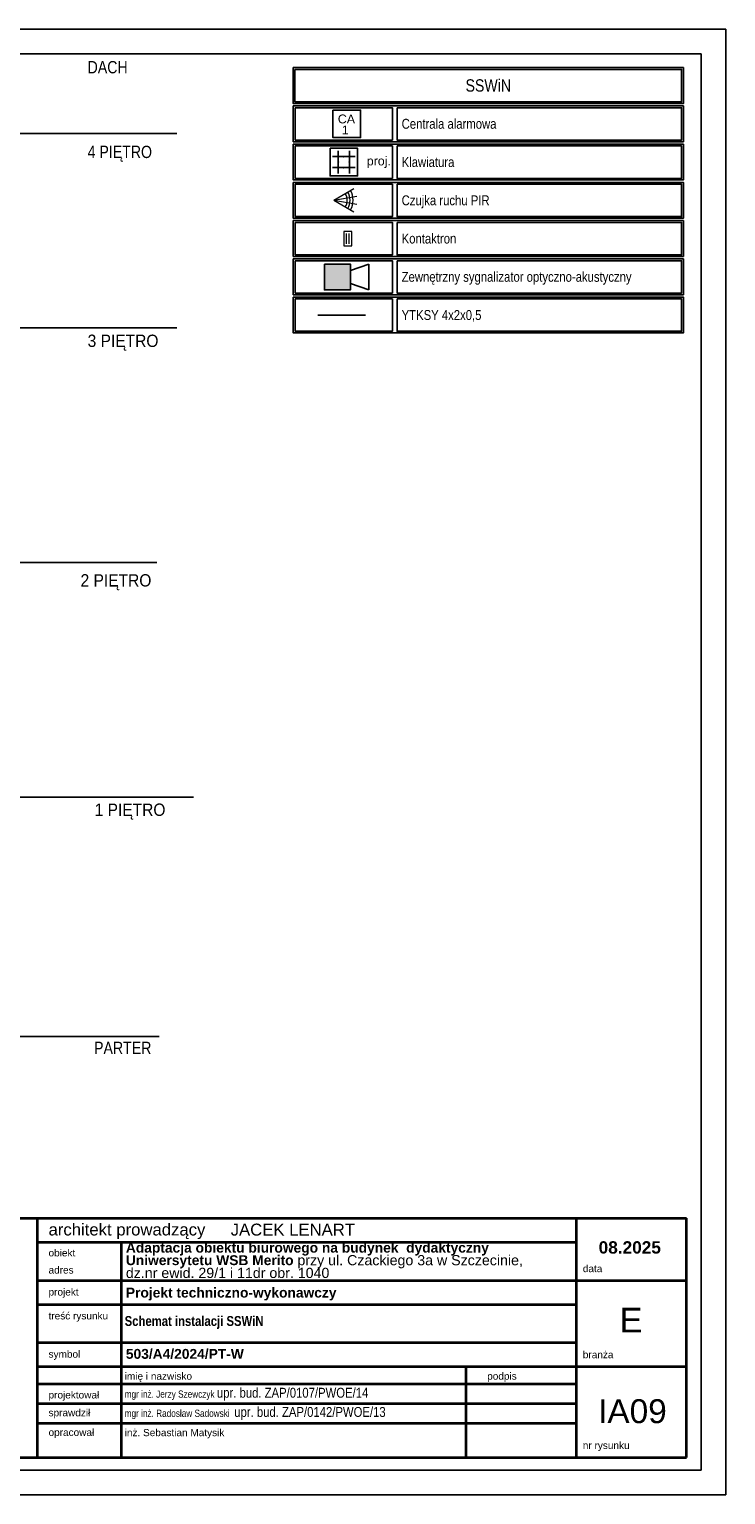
# Model space of a CAD drawing. Header units: millimetres. Extents: x 1248 to 141478, y 154 to 29888.
# Tile 4 of 8: x 29133 to 43248, y 188 to 29888. Entities that reach past the tile are written whole.
import ezdxf

# ---------------------------------------------------------------- set-up
doc = ezdxf.new("R2010")
doc.units = ezdxf.units.MM
doc.header["$XCLIPFRAME"] = 2
for name, color, linetype, lineweight in [('!!!SSWiN', 6, 'Continuous', 18), ('_k opis_Nr_Pióra__8', 7, 'Continuous', 9), ('arch tabela_Nr_Pióra__100', 7, 'Continuous', 20), ('CP_LINENORM', 251, 'Continuous', 25)]:
    doc.layers.add(name, color=color, linetype=linetype, lineweight=lineweight)
for name, color, linetype in [('ADT KD', 3, 'Continuous'), ('ADT SSWiN', 3, 'Continuous'), ('stokrotka opisy', 7, 'Continuous')]:
    doc.layers.add(name, color=color, linetype=linetype)
doc.styles.add('GENERATED_STYLE_1', font='ARIALN.TTF')
doc.styles.add('GENERATED_STYLE_6', font='ARIALN.TTF')
doc.styles.get("Standard").update_dxf_attribs({"font": 'arial.ttf'})
doc.styles.add('STYL_AUTOMATYCZNY_1', font='ARIALN.TTF')
doc.styles.add('STYL_AUTOMATYCZNY_2', font='ARIALN.TTF')
picture_1 = doc.add_image_def('image1.tif', size_in_pixel=(2126, 2126))

# ---------------------------------------------------------------- blocks, each defined once
blk = doc.blocks.new('Czujka_PIR+AM')
for q in [(82.3, 47.5), (93.6, 16.5), (82.3, -47.5), (93.6, -16.5)]:
    blk.add_line((0, 0), q)
for radius in [54.6, 66.3, 79]:
    blk.add_arc((0, 0), radius, 330, 30)
blk.add_attdef('ADRES', (135.7, -10.4), '', height=22.5)
blk = doc.blocks.new('Klawiatura')
at = {"layer": 'ADT SSWiN'}
for p, q in [((6.6, 49), (63.4, 49)), ((21, 6.6), (21, 63.4)), ((49, 6.6), (49, 63.4)), ((6.6, 21), (63.4, 21))]:
    blk.add_line(p, q, dxfattribs=at)
blk.add_lwpolyline([(0, 70), (70, 70), (70, 0), (0, 0)], close=True, dxfattribs=at)
for p in [(35, 49), (21, 35), (35, 21), (49, 35)]:
    blk.add_point(p, dxfattribs=at)
blk.add_attdef('ADRES', (139.7, 26.8), '', height=22.5, dxfattribs=at)
blk = doc.blocks.new('Centrala_alarmowa')
at = {"layer": 'ADT SSWiN'}
blk.add_lwpolyline([(0, 70), (70, 70), (70, 0), (0, 0)], close=True, dxfattribs=at)
for tag, p in [('CA', (12.5, 36.1)), ('ADRES', (0, 8.2))]:
    blk.add_attdef(tag, p, '', height=22.5, dxfattribs=at)
blk = doc.blocks.new('Czujka_magnet_SSWiN')
for p, q in [((72, 60), (-72, 60)), ((-72, 60), (-72, -20)), ((-52, 33), (52, 33)), ((-52, 7), (52, 7)), ((72, -20), (72, 60)), ((-72, -20), (72, -20))]:
    blk.add_line(p, q)
blk.add_attdef('ADRES', (140, -11), '', height=22.5)
blk = doc.blocks.new('Sygnalizator_Zewn')
at = {"layer": 'ADT SSWiN'}
blk.add_hatch(color=256, dxfattribs=at).paths.add_polyline_path([(0, 35), (70, 35), (70, -35), (0, -35)])
for p, q in [((70, 17.5), (120, 35)), ((120, 35), (120, -35)), ((70, -17.5), (120, -35))]:
    blk.add_line(p, q, dxfattribs=at)
blk.add_lwpolyline([(0, 35), (70, 35), (70, -35), (0, -35)], close=True, dxfattribs=at)
blk.add_attdef('ADRES', (139.7, -8.2), '', height=22.5, dxfattribs=at)

msp = doc.modelspace()

# ---------------------------------------------------------------- linework, layer by layer
at = {"color": 8}
msp.add_line((18520, 27775, 13), (32120, 27775, 13), dxfattribs=at)
at = {"color": 7, "linetype": 'Continuous', "lineweight": 35}
for p, q in [((24454, 5790), (42454, 5790)), ((25230, 5790), (42186, 5790)), ((29300, 945), (29300, 5790)), ((40226, 945), (40226, 5790)), ((42454, 945), (42454, 5790)), ((29300, 5305), (40226, 5305)), ((31003, 945), (31003, 5305)), ((29300, 4530), (42454, 4530)), ((29300, 4046), (40226, 4046)), ((29300, 3270), (40226, 3270)), ((29300, 2786), (42454, 2786)), ((37988, 945), (37988, 2786)), ((37988, 945), (37988, 2786)), ((29300, 2436), (40226, 2436)), ((31003, 2436), (38020, 2436)), ((31003, 2436), (37988, 2436)), ((29300, 2038), (36284, 2038)), ((31003, 2038), (40226, 2038)), ((29300, 1641), (40226, 1641)), ((24454, 945), (42454, 945)), ((31003, 945), (38020, 945)), ((32895, 945), (38523, 945))]:
    msp.add_line(p, q, dxfattribs=at)
at = {"elevation": 13}
for points in [[(34483, 29111), (42390, 29111), (42390, 28384), (34483, 28384)], [(34517, 29074), (42355, 29074), (42355, 28418), (34517, 28418)], [(34483, 28336), (42390, 28336), (42390, 27609), (34483, 27609)], [(34483, 28336), (42390, 28336), (42390, 27609), (34483, 27609)], [(34523, 28299), (36492, 28299), (36492, 27643), (34523, 27643)], [(36586, 28299), (42355, 28299), (42355, 27643), (36586, 27643)], [(34483, 27560), (42390, 27560), (42390, 26834), (34483, 26834)], [(34523, 27524), (36492, 27524), (36492, 26867), (34523, 26867)], [(36586, 27524), (42355, 27524), (42355, 26867), (36586, 26867)], [(34483, 26785), (42390, 26785), (42390, 26059), (34483, 26059)], [(34523, 26749), (36492, 26749), (36492, 26092), (34523, 26092)], [(36586, 26749), (42355, 26749), (42355, 26092), (36586, 26092)], [(34483, 26010), (42390, 26010), (42390, 25284), (34483, 25284)], [(34523, 25973), (36492, 25973), (36492, 25317), (34523, 25317)], [(36586, 25973), (42355, 25973), (42355, 25317), (36586, 25317)], [(34483, 25235), (42390, 25235), (42390, 24509), (34483, 24509)], [(34523, 25198), (36492, 25198), (36492, 24542), (34523, 24542)], [(36586, 25198), (42355, 25198), (42355, 24542), (36586, 24542)], [(34483, 24460), (42390, 24460), (42390, 23734), (34483, 23734)], [(34523, 24423), (36492, 24423), (36492, 23767), (34523, 23767)], [(36586, 24423), (42355, 24423), (42355, 23767), (36586, 23767)]]:
    msp.add_lwpolyline(points, close=True, dxfattribs=at)
at = {"layer": 'ADT KD'}
msp.add_line((35949, 24095, 13), (34984, 24095, 13), dxfattribs=at)
at = {"layer": 'ADT KD', "color": 8}
for p, q in [((3010, 23837, 13), (32120, 23837, 13)), ((3010, 19082, 13), (31720, 19082, 13)), ((3151, 14328, 13), (32462, 14328, 13)), ((3066, 9474, 13), (31762, 9474, 13))]:
    msp.add_line(p, q, dxfattribs=at)
at = {"layer": 'CP_LINENORM', "linetype": 'Continuous'}
for p, q in [((43248, 29888, 13), (1248, 29888, 13)), ((43248, 188, 13), (43248, 29888, 13)), ((43248, 188, 13), (1248, 188, 13))]:
    msp.add_line(p, q, dxfattribs=at)
at = {"layer": 'CP_LINENORM', "elevation": 13}
msp.add_lwpolyline([(2748, 688), (42748, 688), (42748, 29388), (2748, 29388)], close=True, dxfattribs=at)

# ---------------------------------------------------------------- block references
at = {"layer": '!!!SSWiN', "xscale": 4.999999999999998, "yscale": 4.999999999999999, "zscale": 5.000000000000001}
msp.add_blockref('Czujka_PIR+AM', (35302, 26424, 13), dxfattribs=at)
at = {"layer": '!!!SSWiN', "xscale": 2, "yscale": 2, "zscale": 2, "rotation": 90}
msp.add_blockref('Czujka_magnet_SSWiN', (35628, 25645, 13), dxfattribs=at)
at = {"layer": 'ADT SSWiN'}
ref = msp.add_blockref('Centrala_alarmowa', (35286, 27692, 13), dxfattribs=dict(at, xscale=8, yscale=8, zscale=8))
ref.add_attrib('CA', 'CA', (35386, 27981, 13), dxfattribs={"color": 6, "height": 180})
ref.add_attrib('ADRES', '1', (35467, 27758, 13), dxfattribs={"color": 6, "height": 180})
ref = msp.add_blockref('Klawiatura', (35228, 26916, 13), dxfattribs=dict(at, xscale=8, yscale=8, zscale=8))
ref.add_attrib('ADRES', 'proj.', (35973, 27130, 13), dxfattribs={"color": 6, "height": 180})
at = {"layer": 'ADT SSWiN', "xscale": 7.500000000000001, "yscale": 7.500000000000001, "zscale": 7.500000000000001}
msp.add_blockref('Sygnalizator_Zewn', (35116, 24868, 13), dxfattribs=at)

# ---------------------------------------------------------------- texts
at = {"color": 7, "linetype": 'Continuous', "lineweight": 35}
for s, insert, char_height, attachment_point, style in [('\\A1;{\\pql;\\fArial|b0|i0|c238|p0;\\W1.000000;architekt prowadzący}', (29523, 5526), 242.24, 4, 'STYL_AUTOMATYCZNY_1'), ('\\A1;{\\pql;\\fArial|b0|i0|c238|p0;\\W1.000000;JACEK LENART}', (33215, 5559), 242.24, 4, 'STYL_AUTOMATYCZNY_1'), ('\\A1;{\\pql;\\fArial|b0|i0|c238|p0;\\W1.000000;obiekt}', (29523, 5089), 145.34, 4, 'STYL_AUTOMATYCZNY_1'), ('\\A1;{\\pql;\\fArial|b0|i0|c238|p0;\\W1.000000;adres}', (29523, 4741), 145.34, 4, 'STYL_AUTOMATYCZNY_1'), ('\\A1;{\\pql;\\fArial|b0|i0|c238|p0;\\W1.000000;data}', (40352, 4770), 145.34, 4, 'STYL_AUTOMATYCZNY_1'), ('\\A1;{\\pql;\\fArial|b0|i0|c238|p0;\\W1.000000;projekt}', (29523, 4275), 145.34, 4, 'STYL_AUTOMATYCZNY_1'), ('\\A1;{\\pql;\\fArial|b0|i0|c238|p0;\\W1.000000;treść rysunku}', (29523, 3791), 145.34, 4, 'STYL_AUTOMATYCZNY_1'), ('\\pxql;\\fArial Narrow|b1|i0|c238|p34;Schemat instalacji SSWiN', (31066, 3678), 200, 4, 'STYL_AUTOMATYCZNY_2'), ('\\A1;{\\pql;\\fArial|b0|i0|c238|p0;\\W1.000000;symbol}', (29523, 3015), 145.34, 4, 'STYL_AUTOMATYCZNY_1'), ('\\A1;{\\pql;\\fArial|b0|i0|c238|p0;\\W1.000000;branża}', (40352, 3026), 145.34, 4, 'STYL_AUTOMATYCZNY_1'), ('\\pxql;mgr inż. Jerzy Szewczyk \\H1.3761001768x;upr. bud. ZAP/0107/PWOE/14', (31066, 2224), 145.34, 4, 'STYL_AUTOMATYCZNY_1'), ('\\A1;{\\pql;\\fArial|b0|i0|c238|p0;\\W1.000000;imię i nazwisko}', (31066, 2569), 145.34, 4, 'STYL_AUTOMATYCZNY_1'), ('\\A1;{\\pql;\\fArial|b0|i0|c238|p0;\\W1.000000;podpis}', (38414, 2570), 145.34, 4, 'STYL_AUTOMATYCZNY_1'), ('\\pxql;\\fArial|b0|i0|c238|p0;\\A1;projektował', (29523, 2189), 145.34, 4, 'STYL_AUTOMATYCZNY_1'), ('\\pxql;mgr inż. Radosław Sadowski  \\H1.3761001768x;upr. bud. ZAP/0142/PWOE/13', (31066, 1835), 145.34, 4, 'STYL_AUTOMATYCZNY_1'), ('\\pxqc;\\fArial|b0|i0|c238|p0;\\A1;IA09', (41358, 1877), 484.48, 5, 'STYL_AUTOMATYCZNY_1'), ('\\A1;{\\pql;\\fArial|b0|i0|c238|p0;\\W1.000000;sprawdził}', (29523, 1828), 145.34, 4, 'STYL_AUTOMATYCZNY_1'), ('\\pxql;\\fArial|b0|i0|c238|p0;\\A1;opracował', (29523, 1430), 145.34, 4, 'STYL_AUTOMATYCZNY_1'), ('\\pxql;\\fArial|b0|i0|c238|p0;\\A1;inż. Sebastian Matysik', (31066, 1425), 145.34, 4, 'STYL_AUTOMATYCZNY_1'), ('\\A1;{\\pql;\\fArial|b0|i0|c238|p0;\\W1.000000;nr rysunku}', (40352, 1165), 145.34, 4, 'STYL_AUTOMATYCZNY_1')]:
    msp.add_mtext(s, dxfattribs=dict(at, insert=insert, char_height=char_height, attachment_point=attachment_point, style=style))
at = {"color": 7, "linetype": 'Continuous', "lineweight": 13, "insert": (31090, 4936), "char_height": 200, "width": 8787.67, "attachment_point": 4, "line_spacing_factor": 0.751632, "style": 'STYL_AUTOMATYCZNY_2'}
msp.add_mtext('\\A1;{\\pql;\\fArial|b1|i0|c238|p0;\\W1.000000;Adaptacja obiektu biurowego na budynek  dydaktyczny Uniwersytetu WSB Merito\\fArial|b0|i0|c238|p0;\\W1.000000; \\fArial|b0|i0|c238|p0;\\H1.029412x;\\W1.000000;przy ul. Czackiego 3a w Szczecinie,\\P\\pql;\\fArial|b0|i0|c238|p0;\\W1.000000;dz.nr ewid. 29/1 i 11dr obr. 1040}', dxfattribs=at)
at = {"color": 7, "linetype": 'Continuous', "lineweight": 13, "style": 'STYL_AUTOMATYCZNY_2'}
for s, insert, char_height, attachment_point in [('\\A1;{\\pqc;\\fArial|b1|i0|c238|p0;\\W1.000000;0\\fArial|b1|i0|c238|p0;\\W1.000000;8\\fArial|b1|i0|c238|p0;\\W1.000000;.2025}', (41304, 5198), 250, 5), ('\\A1;{\\pql;\\fArial|b1|i0|c238|p0;\\W1.000000;Projekt techniczn\\fArial|b1|i0|c238|p0;\\W1.000000;o-wykonawczy}', (31090, 4254), 200, 4), ('\\A1;{\\pql;\\fArial|b1|i0|c238|p0;\\W1.000000;503/A4/2024/PT\\fArial|b1|i0|c238|p0;\\W1.000000;-W}', (31090, 3039), 200, 4)]:
    msp.add_mtext(s, dxfattribs=dict(at, insert=insert, char_height=char_height, attachment_point=attachment_point))
at = {"layer": '_k opis_Nr_Pióra__8', "linetype": 'Continuous', "char_height": 250, "attachment_point": 7, "style": 'GENERATED_STYLE_6'}
for s, insert, width in [('DACH', (30315, 28992, 13), 2531.38), ('4 PIĘTRO', (30315, 27203, 13), 2531.38), ('\\W1.1;3 PIĘTRO', (30315, 23374, 13), 2531.38), ('\\W1.1;2 PIĘTRO', (30172, 18519, 13), 2531.38), ('\\W1.1;1 PIĘTRO', (30457, 13870, 13), 2531.38), ('\\W1;PARTER', (30446, 9118, 13), 2513.11)]:
    msp.add_mtext(s, dxfattribs=dict(at, insert=insert, width=width))
at = {"layer": 'arch tabela_Nr_Pióra__100', "linetype": 'Continuous', "insert": (41328, 3726), "char_height": 500, "attachment_point": 5}
msp.add_mtext('E', dxfattribs=at)
at = {"layer": 'stokrotka opisy', "style": 'GENERATED_STYLE_1'}
for s, insert, char_height, width, attachment_point in [('\\pxsm1.5;SSWiN', (38436, 28748, 13), 250, 1827.81, 5), ('\\pxsm1.5;Centrala alarmowa', (36680, 28073, 13), 200, 5473.94, 1), ('\\pxsm1.5;Klawiatura', (36680, 27297, 13), 200, 5812.51, 1), ('\\pxsm1.5;Czujka ruchu PIR', (36680, 26522, 13), 200, 5812.51, 1), ('\\pxsm1.5;Kontaktron ', (36680, 25747, 13), 200, 5812.51, 1), ('\\pxsm1.5;Zewnętrzny sygnalizator optyczno-akustyczny', (36680, 24972, 13), 200, 5812.51, 1), ('\\pxsm1.5;\\fArial Narrow|b0|i0|c238;YTKSY 4x2x0,5', (36680, 24197, 13), 200, 5812.51, 1)]:
    msp.add_mtext(s, dxfattribs=dict(at, insert=insert, char_height=char_height, width=width, attachment_point=attachment_point))

# ---------------------------------------------------------------- pictures from other files: only their frames are drawn
at = {"layer": 'arch tabela_Nr_Pióra__100', "linetype": 'Continuous'}
image = msp.add_image(picture_1, insert=(24454, 945), size_in_units=(5000, 5000), dxfattribs=at)
image.set_boundary_path([(-0.5, 65.5), (2059.8, 2125.5)])

doc.saveas('drawing.dxf')
